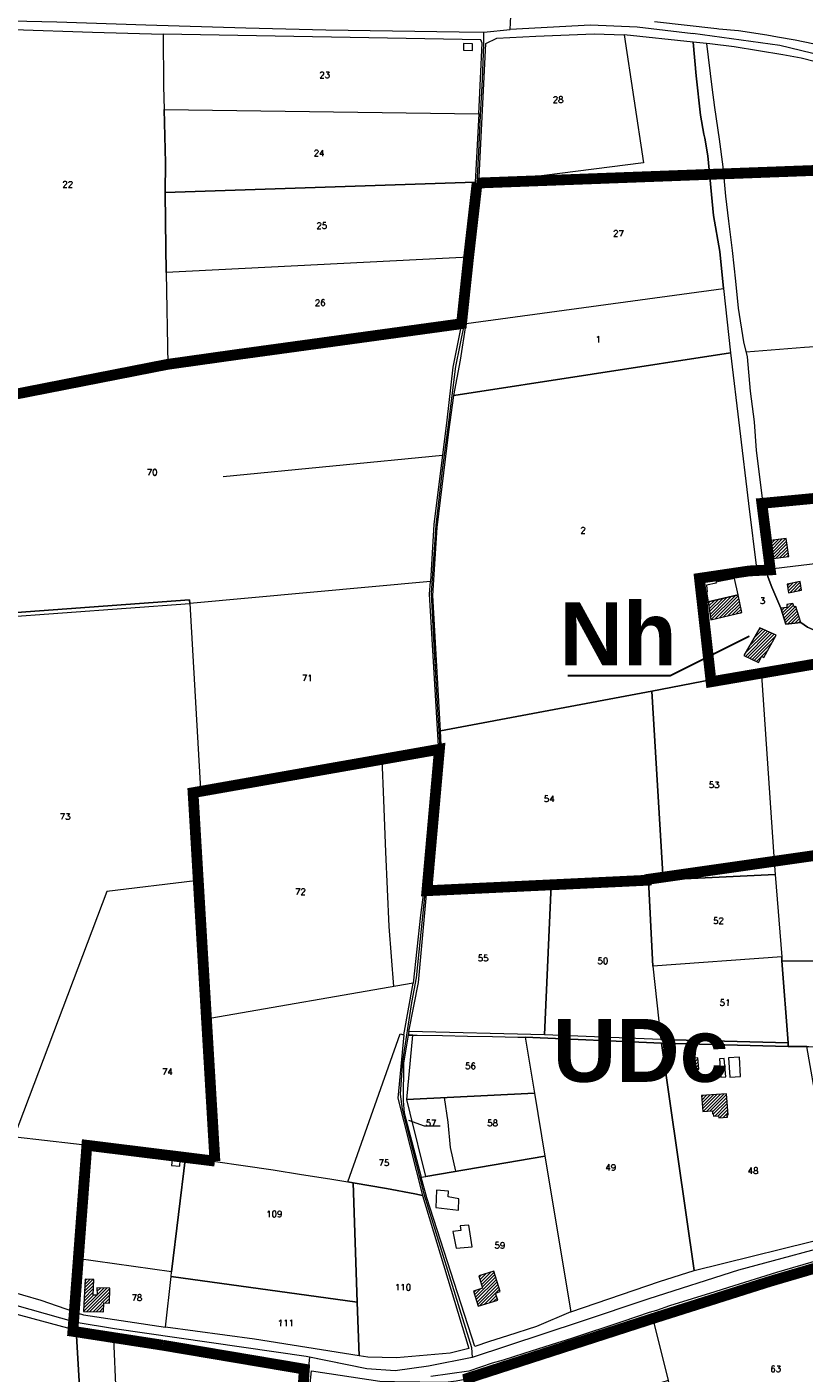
# Model space of a CAD drawing. Header units: metres. Extents: x 578835 to 593571, y 248557 to 255108.
# Tile 145 of 251: x 584775 to 585208, y 252113 to 252863. Entities that reach past the tile are written whole.
import ezdxf

# ---------------------------------------------------------------- set-up
doc = ezdxf.new("R2010")
doc.units = ezdxf.units.M
doc.linetypes.add('CACHEX2', pattern=[0.75, 0.5, -0.25])
doc.linetypes.add('SOLID_LINE', pattern=[0])
for name, color, linetype, lineweight in [('Cad-BATIMENT_BATI_LEGER13', 7, 'SOLID_LINE', 0), ('Cad-BATIMENT_BATI_PRIVE12', 7, 'SOLID_LINE', 0), ('Cad-BATIMENT_BATI_PRIVE12_HACH', 7, 'SOLID_LINE', 0), ('Cad-HYDROGRAPHI_COURS_D_EAU28', 5, 'SOLID_LINE', 0), ('Cad-PARCELLAIRE_PARCELLE1', 250, 'SOLID_LINE', 0), ('Cad-RESEAU_ROUT_AXE_DE_VOIE26', 255, 'SOLID_LINE', 0), ('Cad-RESEAU_ROUT_LIMITE_DE_VOIE_P23', 8, 'SOLID_LINE', 0), ('Cad-TOPONYMIE_DETAIL_PARCELLAIR181', 7, 'SOLID_LINE', 0), ('Cad-TOPONYMIE_NUMERO_DE_PARCELL182', 250, 'SOLID_LINE', 0), ('PLU', 7, 'CACHEX2', 5)]:
    doc.layers.add(name, color=color, linetype=linetype, lineweight=lineweight)
doc.layers.add('PLU nom', color=7, linetype='Continuous')
doc.styles.get("Standard").update_dxf_attribs({"font": 'arialbd_0.ttf', "height": 50})
doc.styles.add('TEXTSTYLE_45_11', font='txt.shx', dxfattribs={"oblique": 50})

msp = doc.modelspace()

# ---------------------------------------------------------------- hatches: boundary and pattern name
at = {"layer": 'Cad-BATIMENT_BATI_PRIVE12_HACH', "ltscale": 0.4}
h = msp.add_hatch(dxfattribs=at)
h.set_pattern_fill('ANSI31', color=256, scale=0.4, style=0)
h.paths.add_polyline_path([(585188.93, 252566.52), (585199.2, 252567.82), (585197.77, 252577.95), (585187.5, 252576.65)])
h = msp.add_hatch(dxfattribs=at)
h.set_pattern_fill('ANSI31', color=256, scale=0.4, style=0)
h.paths.add_polyline_path([(585205.47, 252553.96), (585198.26, 252552.47), (585198.98, 252547.73), (585206.21, 252549.12)])
h = msp.add_hatch(dxfattribs=at)
h.set_pattern_fill('ANSI31', color=256, scale=0.4, style=0)
h.paths.add_polyline_path([(585170.99, 252546.51), (585154.32, 252542.66), (585155.84, 252532.53), (585173.13, 252536.66)])
h = msp.add_hatch(dxfattribs=at)
h.set_pattern_fill('ANSI31', color=256, scale=0.4, style=0)
h.paths.add_polyline_path([(585202.12, 252539.86), (585201.39, 252541.69), (585198.14, 252541.09), (585198.2, 252539.42), (585194.69, 252539.02), (585197.5, 252530.11), (585205.98, 252531.16), (585203.19, 252539.95)])
h = msp.add_hatch(dxfattribs=at)
h.set_pattern_fill('ANSI31', color=256, scale=0.4, style=0)
h.paths.add_polyline_path([(585183.15, 252528.13), (585174.15, 252512.66), (585182.3, 252508.88), (585184.23, 252512.39), (585185.35, 252511.7), (585192.23, 252524.09)])
h = msp.add_hatch(dxfattribs=at)
h.set_pattern_fill('ANSI31', color=256, scale=0.4, style=0)
h.paths.add_polyline_path([(585149.08, 252282.38), (585148.54, 252288.8), (585143.38, 252288.37), (585143.92, 252281.95)])
h = msp.add_hatch(dxfattribs=at)
h.set_pattern_fill('ANSI31', color=256, scale=0.4, style=0)
h.paths.add_polyline_path([(585165.55, 252257.01), (585164.49, 252268.63), (585150.54, 252267.79), (585151.37, 252258.94), (585156.7, 252259.28), (585156.75, 252257.61), (585157.15, 252257.76), (585157.29, 252256.21), (585160.16, 252256.45), (585160.25, 252255.34), (585165.08, 252255.74), (585164.97, 252256.96)])
h = msp.add_hatch(dxfattribs=at)
h.set_pattern_fill('ANSI31', color=256, scale=0.4, style=0)
h.paths.add_polyline_path([(585035.09, 252169.95), (585026.66, 252167.36), (585028.8, 252160.4), (585023.82, 252158.87), (585026.42, 252150.5), (585037.26, 252153.86), (585036.03, 252157.77), (585038.59, 252158.65)])
h = msp.add_hatch(dxfattribs=at)
h.set_pattern_fill('ANSI31', color=256, scale=0.4, style=0)
h.paths.add_polyline_path([(584806.67, 252147.49), (584817.73, 252147.3), (584817.97, 252152.23), (584821.11, 252152.16), (584821.32, 252160.42), (584814.13, 252160.71), (584814.22, 252156.6), (584812, 252156.64), (584812.35, 252165.24), (584807.55, 252165.41)])

# ---------------------------------------------------------------- linework, layer by layer
at = {"layer": 'Cad-BATIMENT_BATI_LEGER13'}
for points in [[(585018.09, 252849.72), (585023.13, 252849.59), (585023.22, 252853.39), (585018.11, 252853.52), (585018.09, 252849.72), (585018.09, 252849.72)], [(585018.09, 252849.72), (585023.13, 252849.59), (585023.22, 252853.39), (585018.11, 252853.52), (585018.09, 252849.72), (585018.09, 252849.72)], [(585169.06, 252555.71), (585158.68, 252553.62), (585158.82, 252552.96), (585153.31, 252551.83), (585153.8, 252547.97), (585153.47, 252547.94), (585154.32, 252542.66), (585154.32, 252542.66), (585170.99, 252546.51), (585169.06, 252555.71), (585169.06, 252555.71)], [(585169.06, 252555.71), (585158.68, 252553.62), (585158.82, 252552.96), (585153.31, 252551.83), (585153.8, 252547.97), (585153.47, 252547.94), (585154.32, 252542.66), (585154.32, 252542.66), (585170.99, 252546.51), (585169.06, 252555.71), (585169.06, 252555.71)], [(585163.25, 252288.36), (585160.55, 252288.13), (585161.4, 252277.95), (585164.1, 252278.17), (585163.25, 252288.36), (585163.25, 252288.36)], [(585163.25, 252288.36), (585160.55, 252288.13), (585161.4, 252277.95), (585164.1, 252278.17), (585163.25, 252288.36), (585163.25, 252288.36)], [(585165.69, 252288.78), (585166.44, 252277.93), (585172.41, 252278.31), (585171.75, 252289.18), (585165.69, 252288.78), (585165.69, 252288.78)], [(585165.69, 252288.78), (585166.44, 252277.93), (585172.41, 252278.31), (585171.75, 252289.18), (585165.69, 252288.78), (585165.69, 252288.78)], [(584860.53, 252231.82), (584856.03, 252232.33), (584855.66, 252228.84), (584860.32, 252228.34), (584860.53, 252231.82), (584860.53, 252231.82), (584860.53, 252231.82)], [(584860.53, 252231.82), (584856.03, 252232.33), (584855.66, 252228.84), (584860.32, 252228.34), (584860.53, 252231.82), (584860.53, 252231.82), (584860.53, 252231.82)], [(585015.48, 252210.23), (585009.54, 252211.29), (585009.76, 252214.54), (585003.2, 252215.1), (585002.85, 252205.49), (585015.44, 252203.86), (585015.48, 252210.23), (585015.48, 252210.23)], [(585015.48, 252210.23), (585009.54, 252211.29), (585009.76, 252214.54), (585003.2, 252215.1), (585002.85, 252205.49), (585015.44, 252203.86), (585015.48, 252210.23), (585015.48, 252210.23)], [(585022.92, 252183.42), (585021.15, 252195.65), (585016.24, 252195.24), (585016.62, 252192.59), (585012.23, 252192.01), (585014, 252182.68), (585022.92, 252183.42), (585022.92, 252183.42)], [(585022.92, 252183.42), (585021.15, 252195.65), (585016.24, 252195.24), (585016.62, 252192.59), (585012.23, 252192.01), (585014, 252182.68), (585022.92, 252183.42), (585022.92, 252183.42)]]:
    msp.add_lwpolyline(points, close=True, dxfattribs=at)
at = {"layer": 'Cad-BATIMENT_BATI_PRIVE12'}
for points in [[(585188.93, 252566.52), (585199.2, 252567.82), (585197.77, 252577.95), (585187.5, 252576.65), (585188.93, 252566.52), (585188.93, 252566.52)], [(585205.47, 252553.96), (585198.26, 252552.47), (585198.98, 252547.73), (585206.21, 252549.12), (585205.47, 252553.96), (585205.47, 252553.96)], [(585170.99, 252546.51), (585154.32, 252542.66), (585155.84, 252532.53), (585173.13, 252536.66), (585170.99, 252546.51), (585170.99, 252546.51)], [(585202.12, 252539.86), (585201.39, 252541.69), (585198.14, 252541.09), (585198.2, 252539.42), (585194.69, 252539.02), (585197.5, 252530.11), (585205.98, 252531.16), (585203.19, 252539.95), (585202.12, 252539.86), (585202.12, 252539.86)], [(585183.15, 252528.13), (585174.15, 252512.66), (585182.3, 252508.88), (585184.23, 252512.39), (585185.35, 252511.7), (585192.23, 252524.09), (585183.15, 252528.13), (585183.15, 252528.13)], [(585149.08, 252282.38), (585148.54, 252288.8), (585143.38, 252288.37), (585143.92, 252281.95), (585149.08, 252282.38), (585149.08, 252282.38)], [(585165.55, 252257.01), (585164.49, 252268.63), (585150.54, 252267.79), (585151.37, 252258.94), (585156.7, 252259.28), (585156.75, 252257.61), (585156.75, 252257.61), (585157.15, 252257.76), (585157.29, 252256.21), (585160.16, 252256.45), (585160.25, 252255.34), (585165.08, 252255.74), (585164.97, 252256.96), (585165.55, 252257.01), (585165.55, 252257.01)], [(585035.09, 252169.95), (585026.66, 252167.36), (585028.8, 252160.4), (585023.82, 252158.87), (585026.42, 252150.5), (585037.26, 252153.86), (585036.03, 252157.77), (585038.59, 252158.65), (585035.09, 252169.95), (585035.09, 252169.95)], [(584806.67, 252147.49), (584817.73, 252147.3), (584817.97, 252152.23), (584821.11, 252152.16), (584821.32, 252160.42), (584814.13, 252160.71), (584814.22, 252156.6), (584812, 252156.64), (584812.35, 252165.24), (584807.55, 252165.41), (584806.67, 252147.49), (584806.67, 252147.49)]]:
    msp.add_lwpolyline(points, close=True, dxfattribs=at)
at = {"layer": 'Cad-HYDROGRAPHI_COURS_D_EAU28'}
msp.add_lwpolyline([(584987.83, 252303.33), (584987.41, 252301.4), (584990.05, 252301.29), (584992.36, 252301.37), (585006.39, 252301.09), (585020.34, 252300.81), (585034.39, 252300.54), (585048.34, 252300.26), (585052.47, 252300.16), (585128.42, 252296.81), (585198.87, 252295.13), (585198.79, 252297.03), (585128.07, 252298.91), (585063.31, 252301.62), (584987.83, 252303.33), (584987.83, 252303.33)], close=True, dxfattribs=at)
for points in [[(585215.84, 252176.16), (585192.36, 252169.18), (585165.68, 252160.82), (585158.06, 252158.39), (585132.75, 252150.6), (585125.62, 252148.1), (585121.52, 252146.87), (585106.84, 252141.96), (585078.36, 252132.55), (585066.97, 252128.92), (585059.34, 252126.51), (585051.71, 252124.08), (585040.22, 252120.45), (585034.11, 252118.71), (585021.21, 252114.28), (585000.01, 252111.39)], [(585029.67, 252112.53), (585037.3, 252114.96), (585064.18, 252123.79), (585123.62, 252143.48), (585188.66, 252164.08), (585228.43, 252175.43)]]:
    msp.add_lwpolyline(points, dxfattribs=at)
at = {"layer": 'Cad-PARCELLAIRE_PARCELLE1'}
for points in [[(585229.15, 252865.83), (585224.86, 252860.91), (585219.42, 252851.98), (585212.55, 252853.41), (585202.74, 252855.38), (585192.95, 252857.12), (585187.01, 252858.19), (585171.14, 252860.64), (585160.19, 252861.51), (585159.19, 252861.65), (585124.41, 252865.54)], [(585221.38, 252841.44), (585206.13, 252845.4), (585195.92, 252847.23), (585168.85, 252851.64), (585155.27, 252853.41), (585146.04, 252854.31), (585147.7, 252835.5), (585150.02, 252813.62), (585151.97, 252803.08), (585152.41, 252800.89), (585154.23, 252790.89), (585157.33, 252757.83), (585160.83, 252737.72), (585162.88, 252717.16), (585166.79, 252681.25), (585176.86, 252597.39), (585181.32, 252559.97), (585186.13, 252560.59), (585226.03, 252565.38)]]:
    msp.add_lwpolyline(points, dxfattribs=at)
for points in [[(584851.56, 252816.73), (584852.31, 252787.03), (584852.21, 252770.52), (584852.33, 252754.37), (584852.63, 252726.08), (584853.63, 252674.77), (584852.17, 252674.44), (584817.25, 252669.17), (584790.67, 252663.72), (584761.02, 252658.56), (584759.71, 252658.45), (584760.13, 252758.92), (584727, 252769.74), (584735.37, 252856.84), (584740.08, 252858.68), (584745.89, 252860.17), (584751.81, 252861.22), (584755.75, 252861.55), (584767.72, 252861.22), (584811.69, 252859.76), (584851.09, 252858.71), (584851.21, 252829.75), (584851.56, 252816.73), (584851.56, 252816.73)], [(585026.65, 252814.44), (585028.56, 252853.62), (585027.83, 252855.56), (584851.09, 252858.71), (584851.21, 252829.75), (584851.56, 252816.73), (585026.65, 252814.44), (585026.65, 252814.44)], [(585107.54, 252858.33), (585118.28, 252787.11), (585026.78, 252775.44), (585019.7, 252697.59), (585162.88, 252717.16), (585160.83, 252737.72), (585157.33, 252757.83), (585154.23, 252790.89), (585152.41, 252800.89), (585151.97, 252803.08), (585150.02, 252813.62), (585147.7, 252835.5), (585146.04, 252854.31), (585107.54, 252858.33), (585107.54, 252858.33)], [(585107.54, 252858.33), (585118.28, 252787.11), (585026.78, 252775.44), (585030.56, 252853.44), (585036.73, 252856.53), (585058.39, 252857.67), (585090.84, 252858.94), (585107.54, 252858.33), (585107.54, 252858.33)], [(585024.73, 252776.26), (584852.21, 252770.52), (584852.31, 252787.03), (584851.56, 252816.73), (585026.65, 252814.44), (585024.73, 252776.26), (585024.73, 252776.26)], [(585021.05, 252734.61), (584852.63, 252726.08), (584852.33, 252754.37), (584852.21, 252770.52), (585024.73, 252776.26), (585021.05, 252734.61), (585021.05, 252734.61)], [(585021.05, 252734.61), (584852.63, 252726.08), (584853.63, 252674.77), (584855.49, 252675.16), (584920.77, 252684.08), (585017.08, 252697.37), (585021.05, 252734.61), (585021.05, 252734.61)], [(585166.79, 252681.25), (585012.83, 252657.56), (585016.53, 252677.27), (585019.7, 252697.59), (585162.88, 252717.16), (585166.79, 252681.25), (585166.79, 252681.25)], [(584759.23, 252658.41), (584759.71, 252658.45), (584761.02, 252658.56), (584790.67, 252663.72), (584817.25, 252669.17), (584852.17, 252674.44), (584853.63, 252674.77), (584855.49, 252675.16), (584855.49, 252675.16), (584920.77, 252684.08), (585017.08, 252697.37), (585017.08, 252697.37), (585012.25, 252673.23), (585008.87, 252643.74), (585001.62, 252585.62), (584999.82, 252554.03), (584865.91, 252541.71), (584865.75, 252543.7), (584761.95, 252536.13), (584759.41, 252535.92), (584759.23, 252658.41), (584759.23, 252658.41)], [(585181.32, 252559.97), (585150.56, 252556.17), (585151.32, 252532.27), (585151.98, 252528.31), (585153.6, 252517.97), (585153.81, 252514.41), (585153.95, 252510.63), (585156.63, 252499.38), (585123.05, 252492.89), (585005.39, 252470.78), (585001.13, 252546.22), (585003.57, 252584), (585010.07, 252637.26), (585012.83, 252657.56), (585166.79, 252681.25), (585176.86, 252597.39), (585181.32, 252559.97), (585181.32, 252559.97)], [(585232.88, 252521.04), (585227.82, 252521.39), (585225.95, 252522.01), (585212.92, 252527.06), (585209.67, 252528.46), (585205.98, 252531.16), (585197.5, 252530.11), (585194.69, 252539.02), (585189.75, 252550.75), (585186.13, 252560.59), (585226.03, 252565.38), (585227.01, 252565.47), (585228.84, 252551.46), (585230.67, 252537.57), (585232.49, 252523.67), (585232.88, 252521.04), (585232.88, 252521.04)], [(585232.88, 252521.04), (585233.97, 252512.88), (585183.9, 252504.45), (585156.63, 252499.38), (585153.95, 252510.63), (585153.81, 252514.41), (585153.6, 252517.97), (585151.98, 252528.31), (585151.32, 252532.27), (585150.56, 252556.17), (585181.32, 252559.97), (585186.13, 252560.59), (585189.75, 252550.75), (585194.69, 252539.02), (585197.5, 252530.11), (585205.98, 252531.16), (585209.67, 252528.46), (585212.92, 252527.06), (585225.95, 252522.01), (585227.82, 252521.39), (585232.88, 252521.04), (585232.88, 252521.04)], [(584999.82, 252554.03), (584865.91, 252541.71), (584871.77, 252438.2), (585004.26, 252462.54), (584999.25, 252546.96), (584999.82, 252554.03), (584999.82, 252554.03)], [(584868.86, 252387.35), (584819.58, 252381.33), (584768.18, 252244.94), (584737.64, 252248.4), (584682.7, 252254.84), (584679.04, 252255.2), (584680.3, 252257.76), (584695.7, 252295.5), (584705.75, 252324.2), (584748.98, 252427.14), (584753.33, 252438.21), (584756.08, 252448.58), (584759.6, 252436.06), (584761.59, 252436), (584761.95, 252536.13), (584865.75, 252543.7), (584865.91, 252541.71), (584871.77, 252438.2), (584866.34, 252437.18), (584868.86, 252387.35), (584868.86, 252387.35)], [(585233.97, 252512.88), (585183.9, 252504.45), (585190.99, 252398.14), (585291.26, 252407.54), (585286.88, 252471.61), (585279.99, 252516.51), (585233.97, 252512.88), (585233.97, 252512.88)], [(585191.61, 252390.73), (585129.37, 252387.85), (585123.05, 252492.89), (585156.63, 252499.38), (585183.9, 252504.45), (585190.99, 252398.14), (585191.61, 252390.73), (585191.61, 252390.73)], [(585121.16, 252387.5), (585066.89, 252384.86), (584997.84, 252381.64), (585002.96, 252417.97), (585005.78, 252450.3), (585005.8, 252462.9), (585005.39, 252470.78), (585123.05, 252492.89), (585129.37, 252387.85), (585121.16, 252387.5), (585121.16, 252387.5)], [(585004.26, 252462.54), (585003.97, 252450.27), (585002.71, 252433.77), (584994.27, 252368.08), (584990.09, 252330.38), (584872.71, 252309.86), (584869.35, 252378.58), (584868.92, 252386.68), (584868.86, 252387.35), (584866.34, 252437.18), (584871.77, 252438.2), (585004.26, 252462.54), (585004.26, 252462.54)], [(585291.26, 252407.54), (585190.99, 252398.14), (585191.61, 252390.73), (585195.28, 252344.89), (585195.39, 252342.66), (585301.89, 252341.66), (585291.26, 252407.54), (585291.26, 252407.54)], [(584768.85, 252244.76), (584801.14, 252241), (584832.95, 252237.31), (584863.51, 252233.51), (584912.17, 252226.33), (584927.96, 252223.86), (584943.83, 252221.39), (584953.86, 252219.67), (584982.98, 252302.15), (584984.93, 252301.52), (584990.09, 252330.38), (584872.71, 252309.86), (584869.35, 252378.58), (584868.92, 252386.68), (584868.86, 252387.35), (584819.58, 252381.33), (584768.18, 252244.94), (584768.85, 252244.76), (584768.85, 252244.76)], [(585066.89, 252384.86), (585063.31, 252301.62), (584987.83, 252303.33), (584993.12, 252330.75), (584997.84, 252381.64), (585066.89, 252384.86), (585066.89, 252384.86)], [(585128.07, 252298.91), (585063.31, 252301.62), (585066.89, 252384.86), (585121.16, 252387.5), (585123.5, 252339.77), (585128.07, 252298.91), (585128.07, 252298.91)], [(585123.5, 252339.77), (585121.16, 252387.5), (585129.37, 252387.85), (585191.61, 252390.73), (585195.28, 252344.89), (585123.5, 252339.77), (585123.5, 252339.77)], [(585195.39, 252342.66), (585195.28, 252344.89), (585123.5, 252339.77), (585128.07, 252298.91), (585198.79, 252297.03), (585195.39, 252342.66), (585195.39, 252342.66)], [(585301.89, 252341.66), (585195.39, 252342.66), (585198.79, 252297.03), (585198.87, 252295.13), (585209.19, 252295), (585210.43, 252294.99), (585272.38, 252293.38), (585272.75, 252291.85), (585309.71, 252292.49), (585301.89, 252341.66), (585301.89, 252341.66)], [(584995.38, 252212.11), (584991.09, 252213.09), (584975.36, 252215.9), (584956.79, 252219.14), (584953.86, 252219.67), (584982.98, 252302.15), (584984.93, 252301.52), (584981.61, 252266.25), (584995.38, 252212.11), (584995.38, 252212.11)], [(584990.05, 252301.29), (584987.41, 252301.4), (584984.85, 252285.8), (584984.55, 252264.71), (584985.11, 252258.06), (584994.68, 252222.31), (584997.21, 252222.74), (584988.41, 252258.01), (584986.54, 252265.54), (584990.05, 252301.29), (584990.05, 252301.29)], [(585052.47, 252300.16), (585057.62, 252269.15), (584986.54, 252265.54), (584990.05, 252301.29), (584992.36, 252301.37), (585006.39, 252301.09), (585020.34, 252300.81), (585034.39, 252300.54), (585048.34, 252300.26), (585052.47, 252300.16), (585052.47, 252300.16)], [(585128.42, 252296.81), (585052.47, 252300.16), (585057.62, 252269.15), (585063.45, 252233.97), (585077.87, 252147.34), (585127.32, 252164.19), (585146.59, 252170.26), (585128.42, 252296.81), (585128.42, 252296.81)], [(585198.87, 252295.13), (585128.42, 252296.81), (585146.59, 252170.26), (585227.67, 252190.42), (585209.19, 252295), (585198.87, 252295.13), (585198.87, 252295.13)], [(585057.62, 252269.15), (585063.45, 252233.97), (584997.21, 252222.74), (584988.41, 252258.01), (584986.54, 252265.54), (585057.62, 252269.15), (585057.62, 252269.15)], [(584768.85, 252244.76), (584801.14, 252241), (584832.95, 252237.31), (584863.51, 252233.51), (584855.68, 252169.54), (584802.8, 252176.93), (584801.31, 252147.38), (584783.06, 252153.65), (584701.29, 252177.36), (584654.36, 252187.48), (584650.49, 252188.5), (584673.48, 252243.81), (584679.04, 252255.2), (584682.7, 252254.84), (584737.64, 252248.4), (584768.85, 252244.76), (584768.85, 252244.76)], [(584855.39, 252167.07), (584855.68, 252169.54), (584863.51, 252233.51), (584912.17, 252226.33), (584927.96, 252223.86), (584943.83, 252221.39), (584953.86, 252219.67), (584956.79, 252219.14), (584959.05, 252152.67), (584855.39, 252167.07), (584855.39, 252167.07)], [(585077.87, 252147.34), (585058.85, 252139.17), (585042.57, 252133.91), (585032.69, 252130.74), (585024.5, 252128.04), (584997.7, 252210.85), (584994.68, 252222.31), (584997.21, 252222.74), (585063.45, 252233.97), (585077.87, 252147.34), (585077.87, 252147.34)], [(584964.91, 252122.06), (584960.08, 252122.77), (584959.05, 252152.67), (584956.79, 252219.14), (584975.36, 252215.9), (584991.09, 252213.09), (584995.38, 252212.11), (585021.06, 252126.87), (585010.81, 252124.22), (584980.94, 252121.61), (584964.91, 252122.06), (584964.91, 252122.06)], [(584855.68, 252169.54), (584802.8, 252176.93), (584801.31, 252147.38), (584806.64, 252145.71), (584852.23, 252138.82), (584855.39, 252167.07), (584855.68, 252169.54), (584855.68, 252169.54)], [(585132.1, 252109.08), (585146.73, 252049.43), (585196.89, 252064.67), (585211.77, 252069.25), (585257.58, 252083.24), (585228.43, 252175.43), (585188.66, 252164.08), (585123.62, 252143.48), (585132.1, 252109.08), (585132.1, 252109.08)], [(584960.08, 252122.77), (584901.76, 252132.05), (584852.23, 252138.82), (584855.39, 252167.07), (584959.05, 252152.67), (584960.08, 252122.77), (584960.08, 252122.77)], [(584756.36, 252026.46), (584752.16, 252150.62), (584802.59, 252137.01), (584809.35, 252023.77), (584756.36, 252026.46), (584756.36, 252026.46)], [(584802.59, 252137.01), (584813.45, 252134.25), (584822, 252132.62), (584850.78, 252128.56), (584860.82, 252126.83), (584876.63, 252124.04), (584908.15, 252118.75), (584929.63, 252115.2), (584925.87, 252065.5), (584925.41, 252054.32), (584928.06, 252024.56), (584927.68, 252008.47), (584927.19, 251987.7), (584812.28, 251990.68), (584809.35, 252023.77), (584802.59, 252137.01), (584802.59, 252137.01)], [(585080.32, 252093.48), (585026.61, 252077.28), (585020.96, 252110.25), (585022.02, 252110.44), (585025.17, 252111.27), (585029.67, 252112.53), (585037.3, 252114.96), (585064.18, 252123.79), (585123.62, 252143.48), (585132.1, 252109.08), (585128.48, 252107.98), (585080.32, 252093.48), (585080.32, 252093.48)], [(585060.33, 251830.96), (584950.93, 251815.34), (584950.67, 251816.55), (584934.64, 251917.32), (584930.62, 251942.84), (584929.11, 251987.41), (584929.99, 252027.17), (584928.18, 252045.75), (584929.17, 252072.36), (584933.64, 252114.53), (584971.63, 252108.79), (584979.8, 252108.58), (585008.21, 252108.07), (585014.16, 252108.9), (585020.96, 252110.25), (585026.61, 252077.28), (585037.31, 252016.31), (585050.36, 251941.26), (585096.64, 251949.71), (585113.27, 251838.62), (585087.12, 251834.88), (585086.56, 251834.72), (585060.33, 251830.96), (585060.33, 251830.96)]]:
    msp.add_lwpolyline(points, close=True, dxfattribs=at)
at = {"layer": 'Cad-RESEAU_ROUT_AXE_DE_VOIE26'}
for points in [[(585044.09, 252861.29), (585047.29, 252924.68), (585052.33, 252999.67), (585053.27, 253040), (585052.13, 253047.1), (585049.81, 253069.23), (585047.29, 253088.55), (585044.26, 253113.1)], [(584585.06, 252833.01), (584624.24, 252821.9), (584629.85, 252821.72), (584634.62, 252823.14), (584691.89, 252845.82), (584726.17, 252860.47), (584737.47, 252863.86), (584748.14, 252865.8), (584758.32, 252866.38), (584791.92, 252865.56), (584841.39, 252863.98), (584896.96, 252862.22), (584941.51, 252861.12), (585015.75, 252859.99), (585029.47, 252859.8)], [(585146, 252858.84), (585114.89, 252862.52), (585088.81, 252863.63), (585044.09, 252861.29)], [(585018.48, 252697.47), (585021.61, 252729.75), (585022.9, 252744.44), (585024.38, 252760.02), (585025.77, 252775.66), (585026.63, 252793.04), (585027.66, 252813.63), (585028.7, 252833.26), (585029.57, 252853.22), (585029.47, 252859.8), (585044.09, 252861.29)], [(585018.48, 252697.47), (585021.61, 252729.75), (585022.9, 252744.44), (585024.38, 252760.02), (585025.77, 252775.66), (585026.63, 252793.04), (585027.66, 252813.63), (585028.7, 252833.26), (585029.57, 252853.22), (585029.47, 252859.8), (585044.09, 252861.29)], [(585600.15, 252644.78), (585596.01, 252703.7), (585400.29, 252766.94), (585351.1, 252782.87), (585321.11, 252798.27), (585269.69, 252828.6), (585246.72, 252838.05), (585224.03, 252845.07), (585194.3, 252852.36), (585145.76, 252859.15)], [(585018.48, 252697.47), (585013.78, 252673.74), (585009.69, 252641.27), (585006.38, 252616.01), (585002.68, 252585.35), (585000.08, 252547.38), (585003.59, 252485.82), (585004.88, 252464.54), (585004.89, 252450.56), (585003.69, 252435.57), (585001.48, 252415.09), (584996.89, 252382.11), (584991.88, 252333.28), (584989.28, 252319.53), (584984.18, 252286.95), (584982.98, 252268.59), (584983.97, 252260.1), (584996.07, 252213.06), (585022.58, 252127.38), (585023.02, 252121.89)], [(585018.48, 252697.47), (585013.78, 252673.74), (585009.69, 252641.27), (585006.38, 252616.01), (585002.68, 252585.35), (585000.08, 252547.38), (585001.49, 252521.59), (585003.59, 252485.82), (585004.88, 252464.54), (585004.89, 252450.56), (585003.69, 252435.57), (585001.48, 252415.09), (584996.89, 252382.11), (584991.88, 252333.28), (584989.28, 252319.53), (584984.18, 252286.95), (584982.98, 252268.59), (584983.97, 252260.1), (584996.07, 252213.06), (585022.58, 252127.38)], [(585018.48, 252697.47), (585013.78, 252673.74), (585009.69, 252641.27), (585006.38, 252616.01), (585002.68, 252585.35), (585000.08, 252547.38), (585003.59, 252485.82), (585004.88, 252464.54), (585004.89, 252450.56), (585003.69, 252435.57), (585001.48, 252415.09), (584996.89, 252382.11), (584991.88, 252333.28), (584989.28, 252319.53), (584984.18, 252286.95), (584982.98, 252268.59), (584983.97, 252260.1), (584996.07, 252213.06), (585022.58, 252127.38), (585023.02, 252121.89)], [(585018.48, 252697.47), (585013.78, 252673.74), (585009.69, 252641.27), (585006.38, 252616.01), (585002.68, 252585.35), (585000.08, 252547.38), (585003.59, 252485.82), (585004.88, 252464.54), (585004.89, 252450.56), (585003.69, 252435.57), (585001.48, 252415.09), (584996.89, 252382.11), (584991.88, 252333.28), (584989.28, 252319.53), (584984.18, 252286.95), (584982.98, 252268.59), (584983.97, 252260.1), (584996.07, 252213.06), (585022.58, 252127.38), (585023.02, 252121.89)], [(585018.48, 252697.47), (585013.78, 252673.74), (585009.69, 252641.27), (585006.38, 252616.01), (585002.68, 252585.35), (585000.08, 252547.38), (585001.49, 252521.59), (585003.59, 252485.82), (585004.88, 252464.54), (585004.89, 252450.56), (585003.69, 252435.57), (585001.48, 252415.09), (584996.89, 252382.11), (584991.88, 252333.28), (584989.28, 252319.53), (584984.18, 252286.95), (584982.98, 252268.59), (584983.97, 252260.1), (584996.07, 252213.06), (585022.58, 252127.38)], [(585023.02, 252121.89), (584998.64, 252116.99), (584980.19, 252114.44), (584964.28, 252115.57), (584932.55, 252122.02), (584930.66, 252122.4), (584823.86, 252137.85), (584802.61, 252141.37), (584699.99, 252170.32), (584646.4, 252184.07), (584602.87, 252193.08), (584492.93, 252216.2), (584361.03, 252244.47), (584295.57, 252265.25), (584225.57, 252287.6), (584139.03, 252315.35), (583958.86, 252370.1), (583922.87, 252377.35), (583861.48, 252388.26), (583834.21, 252393.97), (583800.22, 252397.44), (583751.21, 252400.59), (583745.1, 252400.58), (583736.07, 252402.37)], [(585023.02, 252121.89), (584998.64, 252116.99), (584980.19, 252114.44), (584964.28, 252115.57), (584932.55, 252122.02), (584930.66, 252122.4), (584823.86, 252137.85), (584802.61, 252141.37), (584699.99, 252170.32), (584646.4, 252184.07), (584602.87, 252193.08), (584492.93, 252216.2), (584361.03, 252244.47), (584295.57, 252265.25), (584225.57, 252287.6), (584139.03, 252315.35), (583958.86, 252370.1), (583922.87, 252377.35), (583861.48, 252388.26), (583834.21, 252393.97), (583800.22, 252397.44), (583751.21, 252400.59), (583745.1, 252400.58), (583736.07, 252402.37)], [(585023.02, 252121.89), (584998.64, 252116.99), (584980.19, 252114.44), (584964.28, 252115.57), (584932.55, 252122.02), (584930.66, 252122.4), (584823.86, 252137.85), (584802.61, 252141.37), (584699.99, 252170.32), (584646.4, 252184.07), (584602.87, 252193.08), (584492.93, 252216.2), (584361.03, 252244.47), (584295.57, 252265.25), (584225.57, 252287.6), (584139.03, 252315.35), (583958.86, 252370.1), (583922.87, 252377.35), (583861.48, 252388.26), (583834.21, 252393.97), (583800.22, 252397.44), (583751.21, 252400.59), (583745.1, 252400.58), (583736.07, 252402.37)], [(585436.97, 252250.14), (585421.1, 252244.47), (585354.69, 252218.2), (585315.09, 252206.29), (585236.03, 252187.93), (585171.13, 252170.5), (585121.33, 252154.5), (585083.18, 252141.66), (585023.02, 252121.89), (584998.64, 252116.99), (584980.19, 252114.44), (584964.28, 252115.57), (584930.66, 252122.4)], [(585436.97, 252250.14), (585421.1, 252244.47), (585354.69, 252218.2), (585315.09, 252206.29), (585236.03, 252187.93), (585171.13, 252170.5), (585121.33, 252154.5), (585083.18, 252141.66), (585023.02, 252121.89), (584998.64, 252116.99), (584980.19, 252114.44), (584964.28, 252115.57), (584930.66, 252122.4)], [(584932.55, 252122.02), (584931.75, 252114.88), (584930.18, 252100.35), (584927.88, 252073.3), (584926.88, 252050.99), (584929.01, 252026.17), (584928.2, 251989.07), (584929.23, 251944.41), (584934.06, 251913.43), (584943.19, 251859.22), (584949.79, 251817.29), (584955.7, 251791.25), (584963.79, 251755.29), (584972.19, 251717.56), (584979.48, 251686.22), (584982.56, 251671.98), (584988.01, 251637.88), (584995.05, 251593.16)], [(584932.55, 252122.02), (584931.75, 252114.88), (584930.18, 252100.35), (584927.88, 252073.3), (584926.88, 252050.99), (584929.01, 252026.17), (584928.2, 251989.07), (584929.23, 251944.41), (584934.06, 251913.43), (584943.19, 251859.22), (584949.79, 251817.29), (584955.7, 251791.25), (584963.79, 251755.29), (584972.19, 251717.56), (584979.48, 251686.22), (584982.56, 251671.98), (584988.01, 251637.88), (584995.05, 251593.16)]]:
    msp.add_lwpolyline(points, dxfattribs=at)
at = {"layer": 'Cad-RESEAU_ROUT_LIMITE_DE_VOIE_P23'}
msp.add_line((585006.46, 252624.03), (584884.46, 252612.32), dxfattribs=at)
for points in [[(585187.53, 252576.66), (585181.28, 252626.85), (585180.06, 252642.77), (585177.82, 252659.96), (585176.14, 252678.98), (585174.24, 252687.33), (585171.29, 252706.07), (585169.71, 252721.24), (585167.91, 252738.27), (585165.86, 252754.65), (585164.12, 252768.42), (585162.69, 252784.83), (585160.62, 252800.29), (585158.1, 252817.82), (585156.58, 252829.25), (585153.5, 252853.59)], [(585406.8, 252699.3), (585361.58, 252696.14), (585332.63, 252693.71), (585297.49, 252690.91), (585266.8, 252688.82), (585233.66, 252685.92), (585207.87, 252684.16), (585175.53, 252681.65)], [(584742.47, 252532.64), (584759.45, 252533.89), (584865.9, 252541.71)], [(584979.43, 252328.51), (584976.85, 252361.9), (584974.92, 252403.35), (584973.87, 252432.24), (584972.9, 252455.16)], [(584879.86, 252231.05), (584877.42, 252256.69), (584874.81, 252310.25)], [(585013.81, 252225.57), (585010.92, 252238.82), (585009.61, 252252.99), (585007.64, 252266.62)], [(584823.39, 252132.45), (584824.74, 252102.34), (584825.48, 252097.05), (584825.93, 252080.01), (584827.67, 252061.26), (584827.65, 252046.63), (584828.5, 252028.11), (584829.79, 252007.99), (584830.74, 251989.1), (584831.78, 251969.39), (584831.4, 251950.87), (584832.78, 251927.09), (584833.76, 251909.89), (584834.69, 251886.78), (584835.92, 251867.53), (584836.27, 251851.58), (584837.49, 251830.5), (584838.2, 251812.85), (584839.11, 251787.03), (584840.33, 251765.55), (584841.49, 251746.55), (584842.59, 251724.32), (584843.04, 251704.67), (584843.29, 251678.73)]]:
    msp.add_lwpolyline(points, dxfattribs=at)
at = {"layer": 'Cad-TOPONYMIE_DETAIL_PARCELLAIR181'}
msp.add_lwpolyline([(585005.18, 252250.61), (584996.52, 252250.66), (584987.77, 252253.83), (584987.77, 252253.83)], dxfattribs=at)
at = {"layer": 'PLU', "color": 7, "ltscale": 2, "const_width": 6}
for points in [[(585025.73, 252775.81), (585255.3, 252784.39), (585250.68, 252841.63), (585270.54, 252833.8), (585321.15, 252803.5), (585345.35, 252790.78), (585400.27, 252771.31), (585398.38, 252871.8), (585397.32, 252965.48), (585406.62, 252967.69), (585472.1, 252963.25), (585468.42, 253036.08), (585478.81, 253037.57), (585478.02, 253052.41), (585475.16, 253053.41), (585474.81, 253070.93), (585493.97, 253064.96), (585505.98, 253122.62), (585487.29, 253215.4)], [(585025.73, 252775.81), (585021.03, 252734.74), (585017.07, 252697.49), (584920.77, 252684.24), (584893.19, 252680.46), (584853.56, 252674.88), (584853.56, 252674.88), (584853.56, 252674.88), (584767.3, 252657.95)], [(585119.13, 252387.89), (585288.91, 252412.12), (585283.31, 252473.63), (585421.67, 252477.32), (585415.4, 252553.13), (585486.33, 252563.6), (585477.86, 252618.16), (585553.23, 252635.67), (585601.46, 252302.72)], [(585234.22, 252512.81), (585226.57, 252565.71), (585221.27, 252600.98), (585184.2, 252597.46), (585188.91, 252560.42), (585177.14, 252559.83), (585149.49, 252555.72), (585155.96, 252498.11), (585238.34, 252512.22)], [(584879.83, 252231.21), (584867.66, 252436.38), (585004.78, 252460.56), (585004.78, 252460.56), (585004.78, 252460.56), (585004.78, 252460.56), (585004.78, 252460.56), (585004.78, 252460.56), (585004.78, 252460.56), (584997.8, 252381.78), (585066.83, 252385.06), (585066.83, 252385.06), (585122.68, 252387.72)], [(584879.83, 252231.21), (584808.57, 252240.05), (584800.76, 252136.47), (584850.77, 252128.72)], [(585341.72, 252203.18), (585236.65, 252178.34), (585188.61, 252164.23), (585123.57, 252143.61), (585020.9, 252110.45), (585026.54, 252077.43), (584925.62, 252061), (584929.6, 252115.4), (584850.77, 252128.72)]]:
    msp.add_lwpolyline(points, dxfattribs=at)
at = {"layer": 'PLU nom', "linetype": 'Continuous', "const_width": 1}
msp.add_lwpolyline([(585076.18, 252501.55), (585133.32, 252501.55), (585177.26, 252523.51)], dxfattribs=at)

# ---------------------------------------------------------------- texts
at = {"layer": 'Cad-TOPONYMIE_NUMERO_DE_PARCELL182', "style": 'TEXTSTYLE_45_11'}
for s, height, p in [('23', 3.491, (584937.91, 252834.27)), ('28', 3.491, (585067.84, 252820.56)), ('24', 3.491, (584934.8, 252790.75)), ('22', 3.491, (584794.9, 252773.3)), ('25', 3.491, (584936.28, 252750.36)), ('27', 3.491, (585101.41, 252746.01)), ('26', 3.491, (584935.42, 252707.48)), ('1', 3.49, (585091.7, 252687.12)), ('70', 3.491, (584841.9, 252613.05)), ('2', 3.49, (585083.22, 252580.74)), ('3', 3.49, (585183.11, 252541.5)), ('71', 3.491, (584928.21, 252498.54)), ('53', 3.491, (585154.68, 252439.02)), ('54', 3.491, (585062.88, 252431.23)), ('73', 3.491, (584793.47, 252421.38)), ('72', 3.491, (584924.42, 252379.51)), ('52', 3.491, (585157.05, 252363.31)), ('55', 3.491, (585026.09, 252342.53)), ('50', 3.491, (585092.74, 252340.98)), ('51', 3.491, (585160.72, 252317.69)), ('56', 3.491, (585019.08, 252282.43)), ('74', 3.491, (584850.41, 252279.29)), ('57', 3.491, (584997.09, 252250.71)), ('58', 3.491, (585031.38, 252250.68)), ('75', 3.491, (584970.92, 252228.57)), ('49', 3.491, (585097.09, 252225.97)), ('48', 3.491, (585176.33, 252224.13)), ('109', 3.491, (584908.35, 252200.03)), ('59', 3.491, (585035.43, 252182.57)), ('110', 3.491, (584980.01, 252159.32)), ('78', 3.491, (584833.4, 252153.52)), ('111', 3.491, (584914.75, 252139.37)), ('63', 3.491, (585188.91, 252113.83))]:
    msp.add_text(s, height=height, rotation=359.58868, dxfattribs=at).set_placement(p)
at = {"layer": 'PLU nom', "char_height": 35, "width": 195.3422, "attachment_point": 2}
for s, insert in [('Nh', (585104.21, 252542.35)), ('UDc', (585116.75, 252310.36))]:
    msp.add_mtext(s, dxfattribs=dict(at, insert=insert))

doc.saveas('drawing.dxf')
